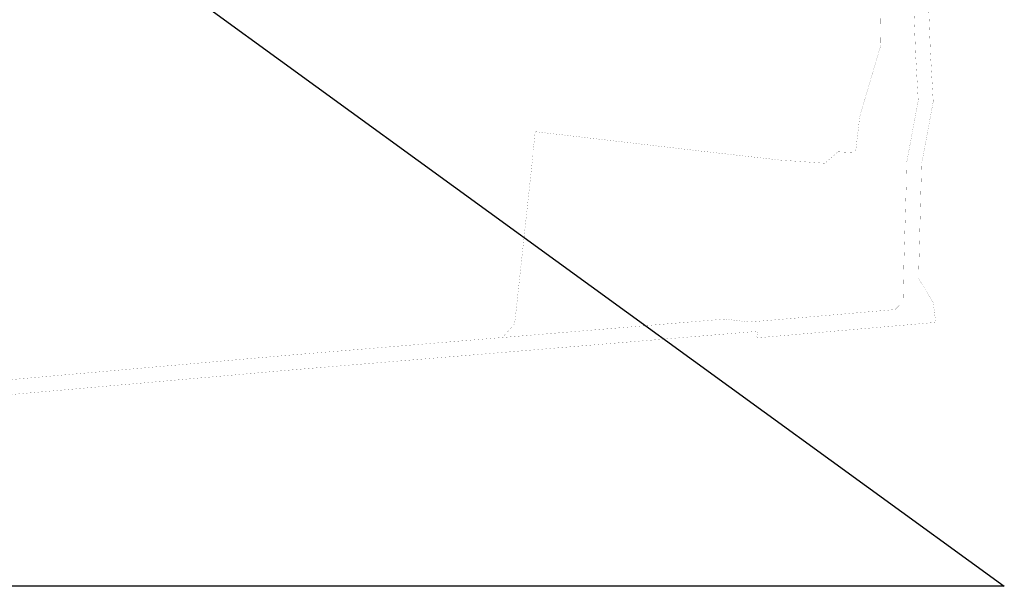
# Model space of a CAD drawing. Header units: metres. Extents: x 7501691 to 7504871, y 5814048 to 5814963.
# Tile 59 of 89: x 7504210 to 7504871, y 5814048 to 5814428. Entities that reach past the tile are written whole.
import ezdxf

# ---------------------------------------------------------------- set-up
doc = ezdxf.new("R2010")
doc.units = ezdxf.units.M
doc.header["$MEASUREMENT"] = 0
doc.layers.get('0').update_dxf_attribs({"linetype": 'CONTINUOUS'})

# ---------------------------------------------------------------- blocks, each defined once
blk = doc.blocks.new('fdsgfdhgfjh')
at = {"color": 7, "const_width": 0.065}
for points in [[(-11.56, -611.96), (60.52, -605.63), (128.55, -599.66), (196.24, -593.71), (216.93, -591.99), (229.12, -590.98), (306.62, -584.57), (385.88, -578.01), (406.74, -576.28), (451.61, -572.58), (512.94, -567.5), (512.22, -571.92), (540.29, -569.49), (604.48, -563.93), (608.52, -563.58), (615.66, -562.96), (632.49, -561.51), (630.84, -548.57), (620.93, -532), (622.74, -464.34), (622.99, -455.06), (623.21, -453.88), (630.79, -413.35), (628.93, -380.81), (627.62, -347.32)], [(617.62, -347.08), (618.94, -381.19), (620.74, -412.72), (613.01, -454), (612.72, -465.29), (612.69, -469.44), (612.5, -475.55), (612.32, -481.65), (611.98, -492.76), (611.79, -498.91), (611.6, -505.07), (611.19, -518.47), (611.05, -524.6), (610.91, -530.74), (610.77, -536.76), (610.52, -547.45), (605.23, -552.9), (507.1, -561.29), (494.66, -559.7), (491.25, -559.26), (433.33, -564.06), (376.66, -568.75), (362.82, -569.89), (341.46, -571.66), (195.37, -583.75), (-73.62, -607.38)], [(-73.62, -607.38), (195.37, -583.75), (341.46, -571.66), (342.32, -570.72), (349.28, -563.04), (349.92, -560.66), (362.06, -448.63), (361.95, -446.74), (362.8, -440.41), (363.37, -434.67), (363.5, -433.53), (474.63, -446.54), (528.1, -452.6), (558.03, -454.71), (566.88, -447.02), (578.61, -447.67), (581.45, -423.39), (595.66, -375.23), (593.68, -261.58), (472.75, -258.74), (467.86, -262.51), (354.02, -261.21), (-16.83, -75.51)]]:
    blk.add_lwpolyline(points, dxfattribs=at)

msp = doc.modelspace()

# ---------------------------------------------------------------- linework, layer by layer
at = {"color": 6, "linetype": 'Continuous'}
msp.add_lwpolyline([(7503761.14258, 5814853.18776), (7504870.87638, 5814047.53357), (7503783.08647, 5814047.53357), (7504692.19043, 5814962.90721)], dxfattribs=at)

# ---------------------------------------------------------------- block references
at = {"linetype": 'Continuous'}
msp.add_blockref('fdsgfdhgfjh', (7504192.35177, 5814786.13308), dxfattribs=at)

doc.saveas('drawing.dxf')
